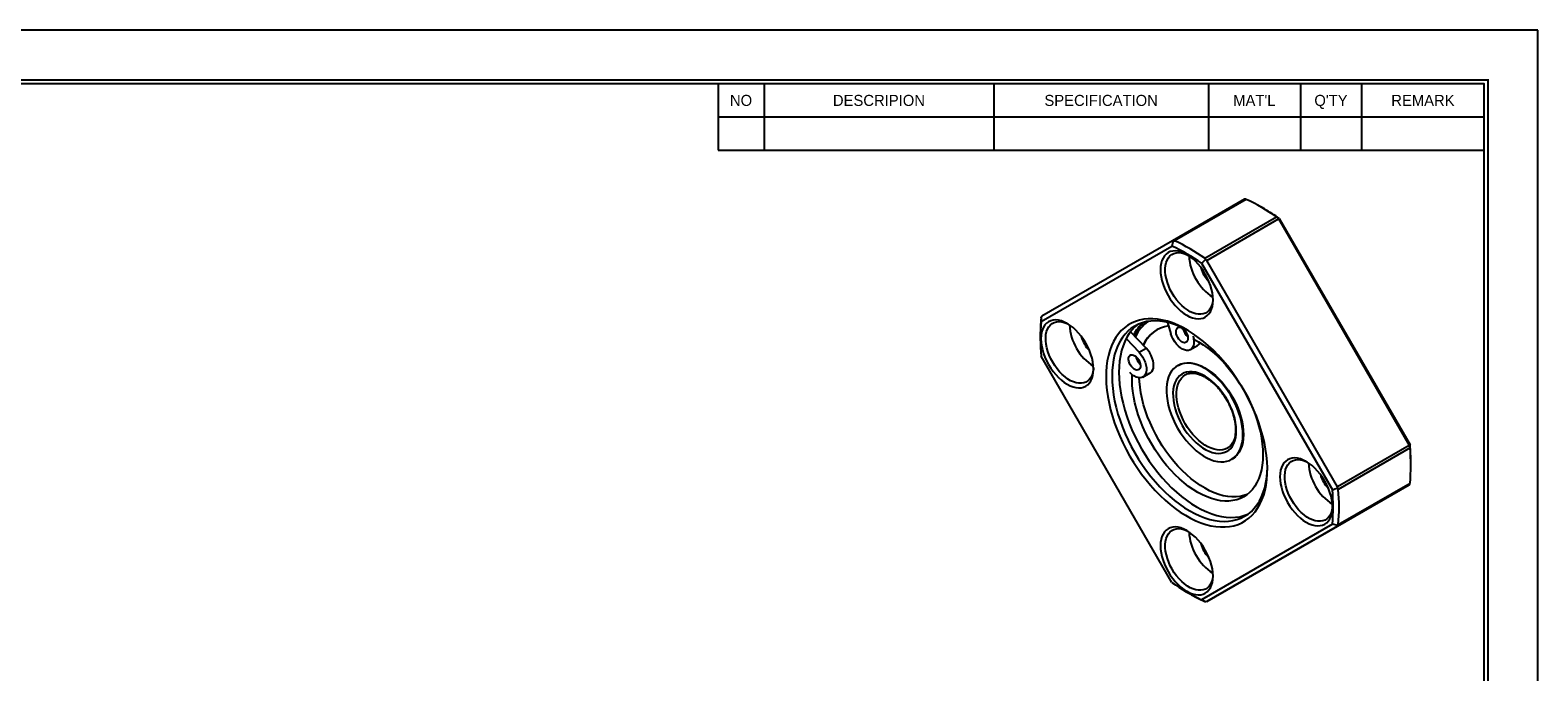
# Model space of a CAD drawing. Header units: millimetres. Extents: x 0 to 269, y 0 to 190.
# Tile 3 of 3: x 91 to 269, y 114 to 190. Entities that reach past the tile are written whole.
import ezdxf
from ezdxf.enums import TextEntityAlignment as Align

# ---------------------------------------------------------------- set-up
doc = ezdxf.new("R2010")
doc.units = ezdxf.units.MM
doc.layers.add('L1', color=7, linetype='CONTINUOUS')
doc.layers.add('OUTLINE', color=7, linetype='CONTINUOUS')

# ---------------------------------------------------------------- blocks, each defined once
blk = doc.blocks.new('표제란')
at = {"layer": 'L1', "color": 0}
for p, q in [((297, 210), (0, 210)), ((297, 0), (297, 210))]:
    blk.add_line(p, q, dxfattribs=at)
at = {"layer": 'L1'}
for p, q in [((190, 203), (190, 194.34)), ((196, 203), (196, 194.34)), ((226, 203), (226, 194.34)), ((254, 203), (254, 194.34)), ((266, 203), (266, 194.34)), ((274, 203), (274, 194.34)), ((190, 198.67), (290, 198.67)), ((190, 194.34), (290, 194.34))]:
    blk.add_line(p, q, dxfattribs=at)
at = {"layer": 'L1', "const_width": 0.25}
blk.add_lwpolyline([(290.5, 6.5), (290.5, 203.5), (10, 203.5), (10, 6.5)], close=True, dxfattribs=at)
at = {"layer": 'L1'}
blk.add_lwpolyline([(290, 7), (290, 203), (10.5, 203), (10.5, 7)], close=True, dxfattribs=at)
for s, p in [('NO', (193, 200.83)), ('DESCRIPION', (211, 200.83)), ('SPECIFICATION', (240, 200.83)), ("MAT'L", (260, 200.83)), ("Q'TY", (270, 200.83)), ('REMARK', (282, 200.83))]:
    blk.add_text(s, height=1.444, dxfattribs=at).set_placement(p, align=Align.MIDDLE_CENTER)
for tag, p in [('필렛', (179.25, 10.9)), ('모따기', (179.25, 8.3))]:
    blk.add_attdef(tag, text='', height=1.15, dxfattribs=at).set_placement(p, align=Align.MIDDLE_LEFT)
at = {"layer": 'OUTLINE', "ltscale": 0.5}
for tag, p, height in [('TITLE', (237.17, 24.41), 2.5), ('도번', (251.18, 15.64), 2.5), ('SCALE', (253.78, 9.55), 1.2), ('DATE', (277.02, 9.51), 1.2)]:
    blk.add_attdef(tag, p, '', height=height, dxfattribs=at)

msp = doc.modelspace()

# ---------------------------------------------------------------- linework, layer by layer
at = {"layer": 'OUTLINE'}
for p, q in [((234.5193, 170.3605), (226.0341, 165.4621)), ((234.7333, 170.3544), (226.248, 165.456)), ((234.6653, 170.3803), (234.5193, 170.3605)), ((229.8524, 163.3753), (238.3376, 168.2737)), ((230.0663, 163.1343), (238.5516, 168.0327)), ((236.8918, 169.2146), (236.5383, 169.4188)), ((238.5516, 168.0327), (238.4847, 168.1754)), ((238.5516, 168.0327), (254.0193, 141.2419)), ((238.6552, 168.0923), (254.1228, 141.3017)), ((210.4629, 155.8927), (225.9304, 164.8249)), ((226.0341, 165.4621), (210.5663, 156.5298)), ((226.101, 165.4362), (225.9304, 164.8249)), ((226.0341, 165.4621), (226.101, 165.4362)), ((229.4629, 162.7857), (244.9304, 135.995)), ((229.9204, 163.2313), (230.0663, 163.1343)), ((245.5341, 136.3434), (230.0663, 163.1343)), ((210.4763, 156.4133), (210.4629, 155.8927)), ((210.4763, 156.4133), (210.5663, 156.5298)), ((225.4225, 155.7975), (225.829, 154.4297)), ((210.3726, 154.3136), (210.3726, 153.9054)), ((220.5302, 153.8696), (222.0609, 152.2538)), ((222.9095, 152.7436), (221.0611, 154.6948)), ((228.4421, 154.1711), (228.5496, 153.8095)), ((225.9304, 125.023), (210.4629, 151.8137)), ((222.0609, 152.2538), (222.9095, 152.7436)), ((228.1355, 152.5683), (228.984, 153.0582)), ((220.9785, 149.8611), (221.238, 149.5872)), ((221.98, 151.089), (222.02, 151.3458)), ((226.6833, 150.7092), (226.6182, 150.6717)), ((221.238, 149.5872), (221.2616, 149.6008)), ((222.5197, 149.3253), (223.3682, 149.8152)), ((254.0193, 141.2419), (245.5341, 136.3434)), ((254.121, 140.936), (245.6358, 136.0376)), ((254.1094, 141.1125), (254.0193, 141.2419)), ((232.5299, 140.9212), (232.512, 140.911)), ((233.0177, 139.5862), (233.0828, 139.6238)), ((233.4856, 139.8881), (233.2782, 139.7366)), ((254.2131, 138.8017), (254.2131, 139.21)), ((254.0193, 136.5855), (238.5516, 127.6533)), ((245.5341, 131.6871), (254.0193, 136.5855)), ((245.5452, 136.1685), (245.5341, 136.3434)), ((245.6358, 131.8754), (254.121, 136.7738)), ((254.0193, 136.5855), (254.1094, 136.702)), ((244.9304, 131.9159), (229.4629, 122.9838)), ((230.0663, 122.7548), (245.5341, 131.6871)), ((245.5452, 131.758), (244.9304, 131.9159)), ((245.5452, 131.758), (245.5341, 131.6871)), ((238.5516, 127.6533), (230.0663, 122.7548)), ((227.6939, 123.9007), (228.0474, 123.6966)), ((229.9204, 122.7351), (229.4629, 122.9838)), ((230.0663, 122.7548), (229.9204, 122.7351))]:
    msp.add_line(p, q, dxfattribs=at)
at = {"layer": 'OUTLINE', "flags": 128}
for points in [[(229.8966, 161.5056), (229.6365, 161.9242), (229.3519, 162.3216), (229.0466, 162.6928), (228.7242, 163.0331), (228.389, 163.3381), (228.045, 163.6042), (227.6967, 163.8279), (227.3483, 164.0064), (227.0043, 164.1375), (226.6691, 164.2195), (226.3467, 164.2514), (226.0414, 164.2328), (225.7568, 164.1639), (225.4967, 164.0456), (225.2642, 163.8794), (225.0623, 163.6674), (224.8935, 163.4122), (224.76, 163.117), (224.6634, 162.7857), (224.605, 162.4222), (224.5854, 162.0312), (224.605, 161.6177), (224.6634, 161.1867), (224.76, 160.7438), (224.8935, 160.2945), (225.0623, 159.8445), (225.2642, 159.3994), (225.4967, 158.9647), (225.7568, 158.5461), (226.0414, 158.1487), (226.3467, 157.7775), (226.6691, 157.4373), (227.0043, 157.1322), (227.3483, 156.8661), (227.6967, 156.6424), (228.045, 156.4639), (228.389, 156.3329), (228.7242, 156.2508), (229.0466, 156.2189), (229.3519, 156.2376), (229.6365, 156.3064), (229.8966, 156.4247), (230.1291, 156.5909), (230.331, 156.8029), (230.4998, 157.0581), (230.6333, 157.3533), (230.7299, 157.6847), (230.7883, 158.0481), (230.8079, 158.4391), (230.7883, 158.8526), (230.7299, 159.2836), (230.6333, 159.7265), (230.4998, 160.1758), (230.331, 160.6258), (230.1291, 161.071), (229.8966, 161.5056)], [(225.9794, 159.2435), (225.7569, 159.6613), (225.5656, 160.0894), (225.4082, 160.5219), (225.2869, 160.9527), (225.2033, 161.3757), (225.1588, 161.785), (225.1538, 162.1748), (225.1885, 162.5396), (225.2624, 162.8744), (225.3744, 163.1745), (225.523, 163.4356), (225.7061, 163.654), (225.9211, 163.8268), (226.1649, 163.9514), (226.4343, 164.0261), (226.7253, 164.0499), (227.034, 164.0225), (227.3559, 163.9442), (227.6866, 163.8161), (227.8418, 163.7401)], [(230.8045, 158.6081), (230.7927, 158.4362), (230.7383, 158.0857), (230.6452, 157.7677), (230.5146, 157.4867), (230.3485, 157.2465), (230.1491, 157.0506), (229.9193, 156.9016), (229.6622, 156.8018), (229.3815, 156.7524), (229.0812, 156.7542), (228.7653, 156.8072), (228.4385, 156.9106), (228.1051, 157.0629), (227.7701, 157.2621), (227.4379, 157.5053), (227.1134, 157.7891), (226.801, 158.1095), (226.5052, 158.4621), (226.23, 158.8419), (225.9794, 159.2435)], [(215.7545, 153.3388), (215.4943, 153.7575), (215.2098, 154.1549), (214.9044, 154.5261), (214.5821, 154.8663), (214.2468, 155.1714), (213.9029, 155.4375), (213.5545, 155.6611), (213.2062, 155.8397), (212.8622, 155.9707), (212.5269, 156.0527), (212.2046, 156.0846), (211.8992, 156.066), (211.6147, 155.9972), (211.3546, 155.8789), (211.1221, 155.7127), (210.9202, 155.5006), (210.7514, 155.2454), (210.6179, 154.9503), (210.5213, 154.6189), (210.4629, 154.2555), (210.4433, 153.8645), (210.4629, 153.4509), (210.5213, 153.02), (210.6179, 152.5771), (210.7514, 152.1278), (210.9202, 151.6778), (211.1221, 151.2326), (211.3546, 150.798), (211.6147, 150.3794), (211.8992, 149.9819), (212.2046, 149.6108), (212.5269, 149.2705), (212.8622, 148.9654), (213.2062, 148.6994), (213.5545, 148.4757), (213.9029, 148.2972), (214.2468, 148.1661), (214.5821, 148.0841), (214.9044, 148.0522), (215.2098, 148.0708), (215.4943, 148.1397), (215.7545, 148.258), (215.987, 148.4242), (216.1889, 148.6362), (216.3576, 148.8914), (216.4911, 149.1865), (216.5877, 149.5179), (216.6462, 149.8814), (216.6657, 150.2724), (216.6462, 150.6859), (216.5877, 151.1168), (216.4911, 151.5597), (216.3576, 152.009), (216.1889, 152.4591), (215.987, 152.9042), (215.7545, 153.3388)], [(211.8373, 151.0767), (211.6148, 151.4945), (211.4235, 151.9227), (211.2661, 152.3552), (211.1447, 152.786), (211.0612, 153.209), (211.0166, 153.6182), (211.0117, 154.008), (211.0464, 154.3729), (211.1203, 154.7077), (211.2323, 155.0078), (211.3809, 155.2688), (211.5639, 155.4873), (211.7789, 155.66), (212.0228, 155.7847), (212.2922, 155.8594), (212.5832, 155.8832), (212.8918, 155.8558), (213.2138, 155.7774), (213.5444, 155.6494), (213.6997, 155.5734)], [(234.4467, 147.8023), (234.0003, 148.5434), (233.5281, 149.2654), (233.0319, 149.9653), (232.5137, 150.6404), (231.9758, 151.2878), (231.4203, 151.9048), (230.8495, 152.489), (230.2657, 153.0379), (229.6714, 153.5492), (229.0689, 154.0209), (228.4609, 154.4511), (227.8497, 154.8379), (227.2378, 155.1798), (226.6278, 155.4753), (226.0223, 155.7234), (225.4236, 155.9228), (224.8342, 156.0728), (224.2567, 156.1729), (223.6932, 156.2225), (223.1462, 156.2215), (222.6179, 156.1699), (222.1105, 156.0679), (221.626, 155.916), (221.1665, 155.7146), (220.7338, 155.4648), (220.3297, 155.1674), (219.9559, 154.8237), (219.6139, 154.4352), (219.3051, 154.0034), (219.0308, 153.5301), (218.7921, 153.0172), (218.59, 152.4669), (218.4253, 151.8814), (218.2987, 151.2632), (218.2107, 150.6147), (218.1617, 149.9386), (218.1519, 149.2377), (218.1813, 148.5149), (218.2499, 147.7732), (218.3572, 147.0155), (218.5029, 146.2451), (218.6864, 145.4651), (218.9069, 144.6786), (219.1635, 143.889), (219.4552, 143.0994), (219.7808, 142.3132), (220.1389, 141.5334), (220.528, 140.7635), (220.9466, 140.0064), (221.393, 139.2653), (221.8652, 138.5433), (222.3614, 137.8434), (222.8796, 137.1683), (223.4175, 136.5209), (223.973, 135.9039), (224.5438, 135.3197), (225.1276, 134.7708), (225.7219, 134.2595), (226.3244, 133.7877), (226.9324, 133.3576), (227.5436, 132.9708), (228.1555, 132.6289), (228.7655, 132.3333), (229.371, 132.0853), (229.9697, 131.8859), (230.5591, 131.7358), (231.1367, 131.6358), (231.7001, 131.5862), (232.2471, 131.5871), (232.7754, 131.6387), (233.2828, 131.7407), (233.7673, 131.8927), (234.2268, 132.0941), (234.6595, 132.3439), (235.0636, 132.6413), (235.4374, 132.985), (235.7794, 133.3735), (236.0882, 133.8053), (236.3625, 134.2786), (236.6012, 134.7915), (236.8033, 135.3418), (236.968, 135.9272), (237.0946, 136.5455), (237.1826, 137.194), (237.2316, 137.8701), (237.2414, 138.571), (237.212, 139.2938), (237.1434, 140.0355), (237.0361, 140.7931), (236.8904, 141.5636), (236.7069, 142.3436), (236.4864, 143.1301), (236.2298, 143.9197), (235.9381, 144.7093), (235.6125, 145.4955), (235.2544, 146.2752), (234.8653, 147.0452), (234.4467, 147.8023)], [(227.8766, 154.8218), (227.449, 155.0478), (226.8504, 155.3253), (226.2569, 155.5548), (225.671, 155.7352), (225.0954, 155.8659), (224.5324, 155.9462), (223.9845, 155.9759), (223.454, 155.9547), (222.9432, 155.8827), (222.4542, 155.7604), (221.9892, 155.5882), (221.5502, 155.3668), (221.139, 155.0972), (220.7574, 154.7805), (220.407, 154.4182), (220.0894, 154.0117), (219.8058, 153.5627), (219.5576, 153.0734), (219.3457, 152.5456), (219.171, 151.9817), (219.0345, 151.384), (218.9365, 150.7552), (218.8775, 150.098), (218.8578, 149.4151), (218.8775, 148.7095), (218.9365, 147.9842), (219.0345, 147.2422), (219.171, 146.4869), (219.3457, 145.7214), (219.5576, 144.949), (219.8058, 144.1729), (220.0894, 143.3966), (220.407, 142.6234), (220.7574, 141.8565), (221.139, 141.0992), (221.5502, 140.3549), (221.9892, 139.6266), (222.4542, 138.9175), (222.9432, 138.2306), (223.454, 137.5689), (223.9845, 136.9352), (224.5324, 136.3322), (225.0954, 135.7625), (225.671, 135.2286), (226.2569, 134.7327), (226.8504, 134.2769), (227.449, 133.8632), (228.0502, 133.4934), (228.6514, 133.1691), (229.2501, 132.8916), (229.8436, 132.6621), (230.4294, 132.4817), (231.005, 132.351), (231.568, 132.2707), (232.1159, 132.241), (232.6464, 132.2622), (233.1572, 132.3342), (233.6462, 132.4565), (234.1112, 132.6287), (234.5502, 132.8501), (234.9614, 133.1197), (235.343, 133.4364), (235.6934, 133.7987), (236.0111, 134.2052), (236.2946, 134.6541), (236.5429, 135.1435), (236.7548, 135.6713), (236.9294, 136.2352), (237.066, 136.8329), (237.164, 137.4617), (237.2229, 138.1189), (237.2409, 138.6006)], [(221.97, 155.5798), (221.9522, 155.5666), (221.5706, 155.25), (221.2202, 154.8876), (220.9025, 154.4811), (220.619, 154.0322), (220.3707, 153.5428), (220.1588, 153.015), (219.9842, 152.4511), (219.8476, 151.8535), (219.7496, 151.2247), (219.6907, 150.5674), (219.671, 149.8845), (219.6907, 149.1789), (219.7496, 148.4536), (219.8476, 147.7117), (219.9842, 146.9563), (220.1588, 146.1908), (220.3707, 145.4184), (220.619, 144.6424), (220.9025, 143.8661), (221.2202, 143.0928), (221.5706, 142.3259), (221.9522, 141.5687), (222.3634, 140.8243), (222.8024, 140.096), (223.2674, 139.3869), (223.7564, 138.7), (224.2672, 138.0383), (224.7977, 137.4046), (225.3456, 136.8016), (225.9086, 136.232), (226.4842, 135.698), (227.07, 135.2021), (227.6635, 134.7463), (228.2622, 134.3326), (228.8634, 133.9629), (229.4646, 133.6385), (230.0632, 133.361), (230.6567, 133.1315), (231.2425, 132.9511), (231.8182, 132.8204), (232.3812, 132.7401), (232.9291, 132.7105), (233.4596, 132.7317), (233.9704, 132.8036), (234.4593, 132.9259), (234.9243, 133.0982), (234.9435, 133.1066)], [(227.6355, 154.5892), (227.7407, 154.3735), (227.8106, 154.1536), (227.8414, 153.9423), (227.8311, 153.7517), (227.7804, 153.5931), (227.6922, 153.4755), (227.5716, 153.4059), (227.4258, 153.3883), (227.263, 153.4237), (227.0929, 153.51), (226.9252, 153.6423), (226.7697, 153.8128), (226.6355, 154.0117), (226.5304, 154.2273), (226.4605, 154.4472), (226.4297, 154.6586), (226.44, 154.8491), (226.4907, 155.0078), (226.5789, 155.1253), (226.6995, 155.195), (226.8453, 155.2126), (227.0081, 155.1772), (227.1782, 155.0908), (227.3459, 154.9586), (227.5014, 154.788), (227.6355, 154.5892)], [(228.5496, 153.8095), (229.0983, 153.5046), (229.6464, 153.1552), (230.191, 152.763), (230.7296, 152.33), (231.2593, 151.8584), (231.7775, 151.3505), (232.2815, 150.8089), (232.769, 150.2363), (233.2373, 149.6355), (233.6842, 149.0097), (234.1074, 148.3619), (234.5049, 147.6954), (234.8745, 147.0135), (235.2144, 146.3197), (235.5229, 145.6175), (235.7986, 144.9104), (236.0399, 144.2018), (236.2457, 143.4955), (236.4149, 142.795), (236.5467, 142.1037), (236.6405, 141.4251), (236.6957, 140.7627), (236.7121, 140.1197), (236.6896, 139.4995), (236.6284, 138.9051), (236.5286, 138.3395), (236.3909, 137.8055), (236.2159, 137.3059), (236.0044, 136.8431), (235.7577, 136.4195), (235.4768, 136.0372), (235.1632, 135.6981), (234.8185, 135.4039), (234.4444, 135.1561), (234.0429, 134.956), (233.6158, 134.8045), (233.1654, 134.7024), (232.6939, 134.6503), (232.2037, 134.6483), (231.6972, 134.6965), (231.1771, 134.7947), (230.6458, 134.9423), (230.1061, 135.1387), (229.5608, 135.3827), (229.0124, 135.6733), (228.4638, 136.009), (227.9178, 136.3879), (227.3771, 136.8084), (226.8443, 137.2682), (226.3222, 137.765), (225.8135, 138.2963), (225.3206, 138.8596), (224.846, 139.4518), (224.3921, 140.0701), (223.9612, 140.7114), (223.5555, 141.3724), (223.177, 142.0498), (222.8276, 142.7403), (222.5091, 143.4402), (222.223, 144.1462), (221.9708, 144.8547), (221.7537, 145.5621), (221.573, 146.2648), (221.4293, 146.9594), (221.3236, 147.6423), (221.2563, 148.3101), (221.2277, 148.9595), (221.238, 149.5872)], [(228.4421, 154.1711), (228.5162, 153.8568), (228.5484, 153.556), (228.5377, 153.2779), (228.4843, 153.0307), (228.39, 152.8222), (228.2575, 152.6586), (228.091, 152.5448), (227.8954, 152.4845), (227.6767, 152.4792), (227.4416, 152.5294), (227.1972, 152.6333), (226.951, 152.7879), (226.7103, 152.9884), (226.4825, 153.2289), (226.2746, 153.5018), (226.0929, 153.7991), (225.9428, 154.1115), (225.829, 154.4297)], [(222.0197, 151.3462), (222.1249, 151.1305), (222.1948, 150.9106), (222.2256, 150.6993), (222.2153, 150.5087), (222.1645, 150.3501), (222.0764, 150.2325), (221.9558, 150.1629), (221.8099, 150.1453), (221.6472, 150.1807), (221.477, 150.267), (221.3094, 150.3993), (221.1539, 150.5698), (221.0197, 150.7687), (220.9146, 150.9844), (220.8446, 151.2042), (220.8139, 151.4156), (220.8242, 151.6061), (220.8749, 151.7648), (220.9631, 151.8824), (221.0837, 151.952), (221.2295, 151.9696), (221.3923, 151.9342), (221.5624, 151.8479), (221.7301, 151.7156), (221.8856, 151.545), (222.0197, 151.3462)], [(222.0609, 152.2538), (222.2796, 151.9961), (222.4752, 151.7099), (222.6417, 151.4039), (222.7742, 151.0874), (222.8685, 150.7699), (222.9219, 150.4612), (222.9326, 150.1706), (222.9004, 149.9069), (222.8263, 149.6782), (222.7125, 149.4914), (222.5624, 149.3522), (222.3807, 149.2648), (222.1728, 149.2319), (221.945, 149.2545), (221.7043, 149.3318), (221.4581, 149.4615), (221.2136, 149.6398), (220.9785, 149.8611)], [(223.3682, 149.8152), (223.4109, 149.8421), (223.561, 149.9813), (223.6748, 150.1681), (223.749, 150.3968), (223.7811, 150.6604), (223.7704, 150.951), (223.717, 151.2597), (223.6227, 151.5772), (223.4902, 151.8937), (223.3237, 152.1998), (223.1281, 152.486), (222.9095, 152.7436)], [(216.6624, 150.4414), (216.6505, 150.2694), (216.5961, 149.919), (216.503, 149.601), (216.3725, 149.3199), (216.2064, 149.0798), (216.007, 148.8838), (215.7772, 148.7349), (215.5201, 148.635), (215.2394, 148.5857), (214.939, 148.5875), (214.6232, 148.6404), (214.2963, 148.7438), (213.963, 148.8962), (213.6279, 149.0953), (213.2958, 149.3385), (212.9713, 149.6224), (212.6589, 149.9428), (212.363, 150.2954), (212.0879, 150.6751), (211.8373, 151.0767)], [(221.9306, 151.1586), (221.9745, 151.4175), (221.9749, 151.4196)], [(226.618, 143.281), (226.9317, 142.7701), (227.2708, 142.28), (227.6322, 141.8148), (228.0129, 141.3788), (228.4094, 140.9758), (228.8183, 140.6092), (229.236, 140.2824), (229.6589, 139.9982), (230.0831, 139.759), (230.5049, 139.5671), (230.9208, 139.424), (231.3269, 139.3311), (231.7198, 139.2891), (232.096, 139.2984), (232.4522, 139.359), (232.7852, 139.4702), (233.0921, 139.6312), (233.3703, 139.8406), (233.6172, 140.0963), (233.8308, 140.3964), (234.0091, 140.738), (234.1505, 141.1182), (234.2539, 141.5336), (234.3183, 141.9807), (234.3431, 142.4554), (234.3282, 142.9536), (234.2737, 143.4709), (234.18, 144.0028), (234.0479, 144.5446), (233.8787, 145.0915), (233.6738, 145.6388), (233.435, 146.1815), (233.1644, 146.7151), (232.8645, 147.2346), (232.5377, 147.7357), (232.1871, 148.2139), (231.8156, 148.665), (231.4265, 149.0849), (231.0234, 149.4702), (230.6096, 149.8172), (230.1889, 150.1231), (229.7649, 150.3851), (229.3414, 150.6009), (228.9221, 150.7686), (228.5106, 150.8867), (228.1107, 150.9543), (227.7257, 150.9706), (227.3592, 150.9356), (227.0142, 150.8496), (226.6939, 150.7133), (226.401, 150.528), (226.1382, 150.2951), (225.9077, 150.0169), (225.7115, 149.6958), (225.5515, 149.3345), (225.4289, 148.9362), (225.3449, 148.5045), (225.3003, 148.0431), (225.2953, 147.5561), (225.3301, 147.0478), (225.4043, 146.5226), (225.5173, 145.9852), (225.6681, 145.4402), (225.8553, 144.8925), (226.0774, 144.3469), (226.3324, 143.8082), (226.618, 143.281)], [(227.168, 143.5986), (227.4545, 143.1348), (227.7661, 142.6921), (228.0994, 142.2753), (228.4509, 141.8887), (228.817, 141.5364), (229.1936, 141.2222), (229.5769, 140.9494), (229.9627, 140.721), (230.347, 140.5392), (230.7257, 140.4061), (231.0947, 140.3231), (231.4502, 140.291), (231.7884, 140.3102), (232.1058, 140.3805), (232.3989, 140.5011), (232.6646, 140.6708), (232.9001, 140.8877), (233.103, 141.1496), (233.2711, 141.4537), (233.4025, 141.7967), (233.496, 142.1751), (233.5504, 142.5847), (233.5653, 143.0214), (233.5405, 143.4803), (233.4762, 143.9568), (233.3732, 144.4457), (233.2324, 144.9418), (233.0555, 145.4399), (232.8442, 145.9347), (232.6009, 146.421), (232.328, 146.8935), (232.0286, 147.3474), (231.7057, 147.7777), (231.3628, 148.18), (231.0036, 148.5499), (230.6317, 148.8836), (230.2513, 149.1775), (229.8662, 149.4284), (229.4807, 149.6338), (229.0987, 149.7914), (228.7243, 149.8996), (228.3615, 149.9572), (228.0142, 149.9637), (227.686, 149.9189), (227.3804, 149.8233), (227.1006, 149.678), (226.8497, 149.4844), (226.6301, 149.2447), (226.4444, 148.9613), (226.2945, 148.6374), (226.1819, 148.2762), (226.1078, 147.8817), (226.0731, 147.4579), (226.0781, 147.0095), (226.1227, 146.5412), (226.2065, 146.0579), (226.3285, 145.5648), (226.4876, 145.067), (226.6819, 144.5699), (226.9095, 144.0787), (227.168, 143.5986)], [(226.6833, 150.7092), (226.7589, 150.7509), (227.0792, 150.8872), (227.4242, 150.9732), (227.7908, 151.0082), (228.1757, 150.9918), (228.5757, 150.9243), (228.9871, 150.8061), (229.4065, 150.6384), (229.83, 150.4226), (230.254, 150.1607), (230.6747, 149.8548), (231.0884, 149.5077), (231.4916, 149.1225), (231.8806, 148.7025), (232.2521, 148.2514), (232.6028, 147.7733), (232.9295, 147.2722), (233.2295, 146.7526), (233.5001, 146.2191), (233.7389, 145.6763), (233.9438, 145.1291), (234.113, 144.5821), (234.245, 144.0403), (234.3387, 143.5085), (234.3933, 142.9911), (234.4082, 142.4929), (234.3833, 142.0182), (234.3189, 141.5712), (234.2156, 141.1557), (234.0741, 140.7755), (233.8958, 140.4339), (233.6823, 140.1339), (233.4353, 139.8781), (233.1572, 139.6688), (233.0828, 139.6238)], [(234.8518, 135.4293), (234.4643, 135.2943), (234.0139, 135.1923), (233.5424, 135.1401), (233.0522, 135.1381), (232.5458, 135.1864), (232.0256, 135.2845), (231.4943, 135.4322), (230.9547, 135.6285), (230.4093, 135.8726), (229.8609, 136.1632), (229.3124, 136.4988), (228.7663, 136.8778), (228.2256, 137.2982), (227.6928, 137.758), (227.1708, 138.2548), (226.662, 138.7862), (226.1691, 139.3494), (225.6945, 139.9417), (225.2406, 140.56), (224.8098, 141.2012), (224.4041, 141.8623), (224.0255, 142.5397), (223.6761, 143.2301), (223.3576, 143.9301), (223.0715, 144.636), (222.8193, 145.3445), (222.6023, 146.0519), (222.4215, 146.7546), (222.2779, 147.4492), (222.1721, 148.1321), (222.1048, 148.8), (222.0815, 149.2344)], [(227.5301, 143.8077), (227.2825, 144.2683), (227.065, 144.7396), (226.8799, 145.2165), (226.7294, 145.6938), (226.615, 146.1662), (226.5381, 146.6286), (226.4994, 147.076), (226.4994, 147.5033), (226.5381, 147.906), (226.615, 148.2796), (226.7294, 148.62), (226.8799, 148.9235), (227.065, 149.1868), (227.2825, 149.4069), (227.5301, 149.5815), (227.531, 149.582)], [(232.512, 140.911), (232.2551, 140.7941), (231.9557, 140.7158), (231.6352, 140.6871), (231.2971, 140.7084), (230.9452, 140.7796), (230.5832, 140.8997), (230.2151, 141.0675), (229.8451, 141.2811), (229.477, 141.5383), (229.115, 141.8361), (228.7631, 142.1713), (228.425, 142.5403), (228.1045, 142.939), (227.8051, 143.363), (227.5301, 143.8077)], [(244.0387, 137.0107), (243.7786, 137.4293), (243.4941, 137.8267), (243.1887, 138.1979), (242.8664, 138.5382), (242.5311, 138.8432), (242.1871, 139.1093), (241.8388, 139.333), (241.4904, 139.5115), (241.1465, 139.6426), (240.8112, 139.7246), (240.4889, 139.7565), (240.1835, 139.7379), (239.899, 139.669), (239.6388, 139.5507), (239.4063, 139.3845), (239.2044, 139.1725), (239.0357, 138.9173), (238.9022, 138.6221), (238.8056, 138.2908), (238.7471, 137.9273), (238.7276, 137.5363), (238.7471, 137.1228), (238.8056, 136.6918), (238.9022, 136.2489), (239.0357, 135.7996), (239.2044, 135.3496), (239.4063, 134.9045), (239.6388, 134.4698), (239.899, 134.0512), (240.1835, 133.6538), (240.4889, 133.2826), (240.8112, 132.9424), (241.1465, 132.6373), (241.4904, 132.3712), (241.8388, 132.1475), (242.1871, 131.969), (242.5311, 131.838), (242.8664, 131.756), (243.1887, 131.7241), (243.4941, 131.7427), (243.7786, 131.8115), (244.0387, 131.9298), (244.2712, 132.096), (244.4731, 132.308), (244.6419, 132.5632), (244.7754, 132.8584), (244.872, 133.1898), (244.9304, 133.5532), (244.95, 133.9442), (244.9304, 134.3577), (244.872, 134.7887), (244.7754, 135.2316), (244.6419, 135.6809), (244.4731, 136.1309), (244.2712, 136.5761), (244.0387, 137.0107)], [(240.1216, 134.7486), (239.8991, 135.1664), (239.7078, 135.5945), (239.5503, 136.027), (239.429, 136.4578), (239.3455, 136.8808), (239.3009, 137.2901), (239.2959, 137.6799), (239.3306, 138.0447), (239.4045, 138.3796), (239.5165, 138.6796), (239.6651, 138.9407), (239.8482, 139.1591), (240.0632, 139.3319), (240.3071, 139.4565), (240.5764, 139.5312), (240.8675, 139.555), (241.1761, 139.5276), (241.498, 139.4493), (241.8287, 139.3212), (241.984, 139.2452)], [(244.9466, 134.1132), (244.9348, 133.9413), (244.8804, 133.5908), (244.7873, 133.2728), (244.6568, 132.9918), (244.4907, 132.7516), (244.2913, 132.5557), (244.0614, 132.4067), (243.8044, 132.3069), (243.5237, 132.2575), (243.2233, 132.2593), (242.9075, 132.3123), (242.5806, 132.4157), (242.2473, 132.568), (241.9122, 132.7672), (241.5801, 133.0104), (241.2555, 133.2942), (240.9431, 133.6146), (240.6473, 133.9672), (240.3722, 134.347), (240.1216, 134.7486)], [(229.8966, 128.844), (229.6365, 129.2626), (229.3519, 129.66), (229.0466, 130.0312), (228.7242, 130.3714), (228.389, 130.6765), (228.045, 130.9426), (227.6967, 131.1662), (227.3483, 131.3448), (227.0043, 131.4758), (226.6691, 131.5578), (226.3467, 131.5897), (226.0414, 131.5711), (225.7568, 131.5023), (225.4967, 131.384), (225.2642, 131.2178), (225.0623, 131.0057), (224.8935, 130.7506), (224.76, 130.4554), (224.6634, 130.124), (224.605, 129.7606), (224.5854, 129.3696), (224.605, 128.956), (224.6634, 128.5251), (224.76, 128.0822), (224.8935, 127.6329), (225.0623, 127.1829), (225.2642, 126.7377), (225.4967, 126.3031), (225.7568, 125.8845), (226.0414, 125.4871), (226.3467, 125.1159), (226.6691, 124.7756), (227.0043, 124.4705), (227.3483, 124.2045), (227.6967, 123.9808), (228.045, 123.8023), (228.389, 123.6712), (228.7242, 123.5892), (229.0466, 123.5573), (229.3519, 123.5759), (229.6365, 123.6448), (229.8966, 123.7631), (230.1291, 123.9293), (230.331, 124.1413), (230.4998, 124.3965), (230.6333, 124.6916), (230.7299, 125.023), (230.7883, 125.3865), (230.8079, 125.7775), (230.7883, 126.191), (230.7299, 126.6219), (230.6333, 127.0648), (230.4998, 127.5141), (230.331, 127.9642), (230.1291, 128.4093), (229.8966, 128.844)], [(225.9794, 126.5818), (225.7569, 126.9996), (225.5656, 127.4278), (225.4082, 127.8603), (225.2869, 128.2911), (225.2033, 128.7141), (225.1588, 129.1233), (225.1538, 129.5131), (225.1885, 129.878), (225.2624, 130.2128), (225.3744, 130.5129), (225.523, 130.7739), (225.7061, 130.9924), (225.9211, 131.1651), (226.1649, 131.2898), (226.4343, 131.3645), (226.7253, 131.3883), (227.034, 131.3609), (227.3559, 131.2826), (227.6866, 131.1545), (227.8418, 131.0785)], [(230.8045, 125.9465), (230.7927, 125.7745), (230.7383, 125.4241), (230.6452, 125.1061), (230.5146, 124.825), (230.3485, 124.5849), (230.1491, 124.3889), (229.9193, 124.24), (229.6622, 124.1401), (229.3815, 124.0908), (229.0812, 124.0926), (228.7653, 124.1455), (228.4385, 124.2489), (228.1051, 124.4013), (227.7701, 124.6005), (227.4379, 124.8437), (227.1134, 125.1275), (226.801, 125.4479), (226.5052, 125.8005), (226.23, 126.1802), (225.9794, 126.5818)]]:
    msp.add_lwpolyline(points, dxfattribs=at)
at = {"layer": 'OUTLINE'}
for centre, radius, start, end in [((224.8143, 149.0102), 23.5364, 54.930347, 65.075029), ((224.4291, 147.6848), 24.8767, 55.119565, 59.935216), ((216.2099, 143.9076), 23.0656, 54.93018, 65.075196), ((216.3292, 144.1121), 23.5361, 54.930247, 65.075067), ((233.6148, 163.8217), 5.6375, 181.597255, 211.497628), ((233.9024, 163.698), 5.8237, 208.980902, 237.753026), ((232.7495, 163.1683), 3.4914, 194.378726, 210.229632), ((232.7634, 163.1439), 3.4912, 209.770291, 225.616167), ((233.4437, 153.8532), 23.0712, 174.928316, 185.071684), ((232.1603, 154.3401), 21.7877, 174.729364, 180.06956), ((219.4727, 155.655), 5.6375, 181.597255, 211.497628), ((226.1049, 152.0193), 5.2077, 133.883616, 153.926021), ((225.981, 152.0035), 4.8364, 125.990361, 154.293403), ((226.165, 151.4353), 4.0054, 98.933385, 154.883819), ((218.6074, 155.0015), 3.4914, 194.378726, 210.229632), ((226.4033, 151.327), 4.226, 121.343145, 155.144964), ((228.8701, 155.3017), 1.6028, 190.715774, 229.278849), ((219.7602, 155.5313), 5.8237, 208.980902, 237.753026), ((218.6212, 154.9772), 3.4912, 209.770291, 225.616167), ((223.2542, 152.0588), 1.6028, 190.715774, 229.278849), ((228.5925, 153.7071), 0.7578, 301.099885, 335.472902), ((230.671, 138.8549), 23.5421, 354.928486, 5.071517), ((229.5332, 139.1927), 24.6799, 0.040067, 4.902071), ((247.7569, 139.3268), 5.6375, 181.597255, 211.497628), ((246.8916, 138.6734), 3.4914, 194.378726, 210.229632), ((248.0445, 139.2031), 5.8237, 208.980902, 237.753026), ((246.9055, 138.649), 3.4912, 209.770291, 225.616167), ((221.9496, 133.9555), 23.0712, 354.928316, 5.071684), ((222.1858, 133.9565), 23.5422, 354.928496, 5.071514), ((233.6148, 131.1601), 5.6375, 181.597255, 211.497628), ((232.7495, 130.5066), 3.4914, 194.378726, 210.229632), ((232.7634, 130.4823), 3.4912, 209.770291, 225.616167), ((233.9024, 131.0364), 5.8237, 208.980902, 237.753026), ((239.1834, 143.9011), 23.0656, 234.930182, 245.075195), ((239.054, 142.7209), 21.9789, 239.94845, 245.250366)]:
    msp.add_arc(centre, radius, start, end, dxfattribs=at)
for centre, major_axis, ratio, start_param, end_param in [((-201511.426, -116226.2007), (201762.324, 116383.4884), 0.00993782, 0.00668609, 0.00675398), ((1176160.8949, 679087.1009), (1175949.9528, 678952.869), 0.00170467, 3.13484248, 3.13491037), ((-201901.6179, -116451.2769), (202152.5159, 116608.5646), 0.00992822, 6.27644553, 6.27651335), ((1178437.7877, 680401.7001), (1178226.8456, 680267.4682), 0.00170303, 3.14826844, 3.14833626)]:
    msp.add_ellipse(centre, major_axis=major_axis, ratio=ratio, start_param=start_param, end_param=end_param, dxfattribs=at)
for points in [[(234.7332, 170.3544), (234.7107, 170.3631), (234.6881, 170.3717), (234.6653, 170.3803)], [(238.4847, 168.1754), (238.4357, 168.2082), (238.3867, 168.241), (238.3376, 168.2736)], [(226.101, 165.4362), (226.1499, 165.4428), (226.199, 165.4494), (226.2481, 165.456)], [(229.8524, 163.3752), (229.875, 163.3273), (229.8976, 163.2793), (229.9204, 163.2313)], [(210.4647, 156.3415), (210.4684, 156.3654), (210.4723, 156.3893), (210.4763, 156.4133)], [(254.121, 140.936), (254.1173, 140.9949), (254.1134, 141.0537), (254.1094, 141.1125)], [(245.5452, 136.1685), (245.5753, 136.1248), (245.6055, 136.0812), (245.6358, 136.0377)], [(254.1094, 136.702), (254.1134, 136.726), (254.1173, 136.75), (254.121, 136.7738)], [(245.6358, 131.8754), (245.6055, 131.8362), (245.5753, 131.7971), (245.5452, 131.758)], [(229.9204, 122.7351), (229.8976, 122.7436), (229.875, 122.7522), (229.8524, 122.7609)]]:
    msp.add_open_spline(points, degree=3, dxfattribs=at)
for points, knots in [([(222.6043, 155.7986), (222.5148, 155.7089), (222.3115, 155.5049), (222.0285, 155.1415), (221.7547, 154.7136), (221.5808, 154.4065), (221.5075, 154.2341), (221.5044, 154.2268)], [0, 0, 0, 0, 0.20440858, 0.4648349, 0.72615617, 0.98844633, 1, 1, 1, 1]), ([(227.5339, 149.5768), (227.5699, 149.599), (227.6822, 149.6682), (227.8963, 149.7388), (228.1737, 149.7894), (228.471, 149.7935), (228.7827, 149.7544), (229.1065, 149.6722), (229.4396, 149.5479), (229.7791, 149.3823), (230.1219, 149.1765), (230.4646, 148.9323), (230.8036, 148.6517), (231.1354, 148.3372), (231.4565, 147.9918), (231.7636, 147.6188), (232.0534, 147.222), (232.3229, 146.8052), (232.5694, 146.3727), (232.7903, 145.9288), (232.9835, 145.4782), (233.1469, 145.0253), (233.2791, 144.575), (233.379, 144.1319), (233.4458, 143.7006), (233.4791, 143.2856), (233.4792, 142.8911), (233.4465, 142.5212), (233.3821, 142.1795), (233.2874, 141.8689), (233.1638, 141.5922), (233.0133, 141.3501), (232.8351, 141.1462), (232.6681, 141.0004), (232.5512, 140.9386), (232.5111, 140.9174)], [0, 0, 0, 0, 0.01564671, 0.04884721, 0.08171242, 0.1139292, 0.14554737, 0.17676034, 0.20774932, 0.23864047, 0.26950864, 0.30038494, 0.331294, 0.36224454, 0.39323618, 0.42426358, 0.45531889, 0.48639301, 0.5174763, 0.54855853, 0.57962667, 0.61067067, 0.64168056, 0.67264695, 0.70356177, 0.73441999, 0.76522244, 0.79598074, 0.826723, 0.85748799, 0.88836348, 0.9194882, 0.95104939, 0.98323247, 1, 1, 1, 1])]:
    msp.add_open_spline(points, degree=3, knots=knots, dxfattribs=at)

# ---------------------------------------------------------------- block references
at = {"layer": 'OUTLINE', "xscale": 0.9065447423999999, "yscale": 0.9065447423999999, "zscale": 0.9065447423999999}
msp.add_blockref('표제란', (0, 0), dxfattribs=at)

doc.saveas('drawing.dxf')
